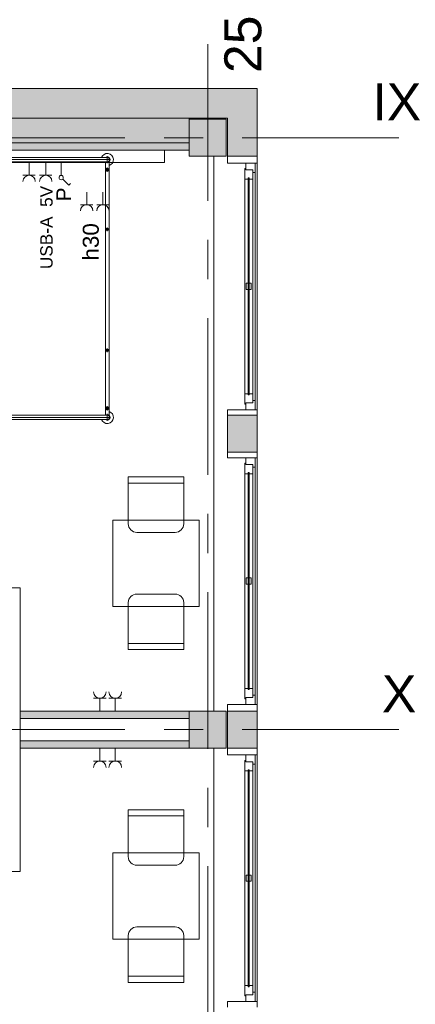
# Model space of a CAD drawing. Header units: centimetres. Extents: x -2424 to 1783, y 5 to 2907.
# Tile 94 of 94: x 1035 to 1356, y 2106 to 2904. Entities that reach past the tile are written whole.
import ezdxf

# ---------------------------------------------------------------- set-up
doc = ezdxf.new("R2010")
doc.units = ezdxf.units.CM
doc.linetypes.add('Oś', pattern=[222.25, 127, -31.75, 31.75, -31.75])
for name, color, linetype, lineweight in [('A-ANNO-NOTE', 131, 'Continuous', 9), ('A-GLAZ', 151, 'Continuous', 13), ('A-WALL', 113, 'Continuous', 13), ('A-WALL-FNSH', 113, 'Continuous', 13), ('E-ELEC-EQPM', 71, 'Continuous', 9), ('I-FURN', 30, 'Continuous', 9), ('Q-SPCQ', 91, 'Continuous', 9), ('S-COLS', 52, 'Continuous', 13), ('S-GRID', 1, 'Continuous', 13), ('S-GRID-IDEN', 1, 'Continuous', 13)]:
    doc.layers.add(name, color=color, linetype=linetype, lineweight=lineweight)
doc.layers.add('A-WALL-PATT', color=111, linetype='Continuous', lineweight=13, plot=False)
doc.styles.add('Arial_4', font='arial.ttf', dxfattribs={"height": 10})
doc.styles.add('Arial_5', font='arial.ttf', dxfattribs={"height": 12})
doc.styles.add('Arial_6', font='arial.ttf', dxfattribs={"height": 13})
doc.styles.add('Arial_7', font='arial.ttf', dxfattribs={"height": 30})

msp = doc.modelspace()

# ---------------------------------------------------------------- hatches: boundary and pattern name
at = {"layer": 'S-COLS', "lineweight": 9}
for points in [[(1202.38, 2793.33), (1202.38, 2823.33), (1172.38, 2823.33), (1172.38, 2793.33)], [(1202.38, 2313.33), (1202.38, 2343.33), (1172.38, 2343.33), (1172.38, 2313.33)]]:
    msp.add_hatch(color=251, dxfattribs=at).paths.add_polyline_path(points, flags=0)

# ---------------------------------------------------------------- linework, layer by layer
at = {"layer": 'A-GLAZ', "color": 251, "lineweight": 9}
for p, q in [((1225.88, 2787.83), (1218.38, 2787.83)), ((1218.38, 2787.83), (1218.38, 2782.33)), ((1225.88, 2780.33), (1225.88, 2787.83)), ((1225.88, 2787.83), (1225.88, 2587.83)), ((1218.38, 2783.33), (1217.38, 2783.33)), ((1217.38, 2783.33), (1217.38, 2774.83)), ((1218.38, 2782.33), (1218.38, 2783.33)), ((1223.88, 2782.33), (1218.38, 2782.33)), ((1218.38, 2782.33), (1223.88, 2782.33)), ((1223.88, 2774.83), (1223.88, 2782.33)), ((1223.88, 2782.33), (1223.88, 2780.33)), ((1223.88, 2780.33), (1225.88, 2780.33)), ((1225.88, 2595.33), (1225.88, 2780.33)), ((1217.38, 2774.83), (1220.13, 2774.83)), ((1217.38, 2600.83), (1217.38, 2774.83)), ((1220.13, 2775.83), (1220.13, 2599.83)), ((1221.13, 2775.83), (1220.13, 2775.83)), ((1220.13, 2774.83), (1220.13, 2775.83)), ((1220.13, 2775.83), (1221.13, 2775.83)), ((1221.13, 2599.83), (1221.13, 2775.83)), ((1221.13, 2775.83), (1221.13, 2774.83)), ((1221.13, 2774.83), (1223.88, 2774.83)), ((1223.88, 2600.83), (1223.88, 2774.83)), ((1218.63, 2690.33), (1218.63, 2685.33)), ((1222.63, 2690.33), (1218.63, 2690.33)), ((1218.63, 2685.33), (1222.63, 2685.33)), ((1222.63, 2685.33), (1222.63, 2690.33)), ((1220.13, 2600.83), (1217.38, 2600.83)), ((1217.38, 2600.83), (1217.38, 2592.33)), ((1220.13, 2599.83), (1220.13, 2600.83)), ((1220.13, 2599.83), (1221.13, 2599.83)), ((1221.13, 2599.83), (1220.13, 2599.83)), ((1223.88, 2600.83), (1221.13, 2600.83)), ((1221.13, 2600.83), (1221.13, 2599.83)), ((1223.88, 2593.33), (1223.88, 2600.83)), ((1217.38, 2592.33), (1218.38, 2592.33)), ((1218.38, 2592.33), (1218.38, 2593.33)), ((1218.38, 2593.33), (1223.88, 2593.33)), ((1223.88, 2593.33), (1218.38, 2593.33)), ((1218.38, 2593.33), (1218.38, 2587.83)), ((1218.38, 2587.83), (1225.88, 2587.83)), ((1225.88, 2595.33), (1223.88, 2595.33)), ((1223.88, 2595.33), (1223.88, 2593.33)), ((1225.88, 2587.83), (1225.88, 2595.33)), ((1225.88, 2548.83), (1218.38, 2548.83)), ((1218.38, 2548.83), (1218.38, 2543.33)), ((1225.88, 2541.33), (1225.88, 2548.83)), ((1225.88, 2548.83), (1225.88, 2348.83)), ((1218.38, 2544.33), (1217.38, 2544.33)), ((1217.38, 2544.33), (1217.38, 2535.83)), ((1218.38, 2543.33), (1218.38, 2544.33)), ((1223.88, 2543.33), (1218.38, 2543.33)), ((1218.38, 2543.33), (1223.88, 2543.33)), ((1223.88, 2535.83), (1223.88, 2543.33)), ((1223.88, 2543.33), (1223.88, 2541.33)), ((1223.88, 2541.33), (1225.88, 2541.33)), ((1225.88, 2356.33), (1225.88, 2541.33)), ((1217.38, 2535.83), (1220.13, 2535.83)), ((1217.38, 2361.83), (1217.38, 2535.83)), ((1220.13, 2536.83), (1220.13, 2360.83)), ((1221.13, 2536.83), (1220.13, 2536.83)), ((1220.13, 2535.83), (1220.13, 2536.83)), ((1220.13, 2536.83), (1221.13, 2536.83)), ((1221.13, 2360.83), (1221.13, 2536.83)), ((1221.13, 2536.83), (1221.13, 2535.83)), ((1221.13, 2535.83), (1223.88, 2535.83)), ((1223.88, 2361.83), (1223.88, 2535.83)), ((1218.63, 2451.33), (1218.63, 2446.33)), ((1222.63, 2451.33), (1218.63, 2451.33)), ((1218.63, 2446.33), (1222.63, 2446.33)), ((1222.63, 2446.33), (1222.63, 2451.33)), ((1220.13, 2361.83), (1217.38, 2361.83)), ((1217.38, 2361.83), (1217.38, 2353.33)), ((1220.13, 2360.83), (1220.13, 2361.83)), ((1220.13, 2360.83), (1221.13, 2360.83)), ((1221.13, 2360.83), (1220.13, 2360.83)), ((1223.88, 2361.83), (1221.13, 2361.83)), ((1221.13, 2361.83), (1221.13, 2360.83)), ((1223.88, 2354.33), (1223.88, 2361.83)), ((1225.88, 2356.33), (1223.88, 2356.33)), ((1223.88, 2356.33), (1223.88, 2354.33)), ((1225.88, 2348.83), (1225.88, 2356.33)), ((1217.38, 2353.33), (1218.38, 2353.33)), ((1218.38, 2353.33), (1218.38, 2354.33)), ((1218.38, 2354.33), (1223.88, 2354.33)), ((1223.88, 2354.33), (1218.38, 2354.33)), ((1218.38, 2354.33), (1218.38, 2348.83)), ((1218.38, 2348.83), (1225.88, 2348.83)), ((1217.38, 2303.33), (1218.38, 2303.33)), ((1217.38, 2294.83), (1217.38, 2303.33)), ((1218.38, 2307.83), (1225.88, 2307.83)), ((1218.38, 2302.33), (1218.38, 2307.83)), ((1218.38, 2303.33), (1218.38, 2302.33)), ((1218.38, 2302.33), (1223.88, 2302.33)), ((1223.88, 2302.33), (1218.38, 2302.33)), ((1223.88, 2302.33), (1223.88, 2294.83)), ((1223.88, 2300.33), (1223.88, 2302.33)), ((1225.88, 2300.33), (1223.88, 2300.33)), ((1225.88, 2307.83), (1225.88, 2300.33)), ((1225.88, 2107.83), (1225.88, 2307.83)), ((1225.88, 2300.33), (1225.88, 2115.33)), ((1220.13, 2294.83), (1217.38, 2294.83)), ((1217.38, 2294.83), (1217.38, 2120.83)), ((1220.13, 2295.83), (1221.13, 2295.83)), ((1220.13, 2119.83), (1220.13, 2295.83)), ((1220.13, 2295.83), (1220.13, 2294.83)), ((1221.13, 2295.83), (1220.13, 2295.83)), ((1221.13, 2295.83), (1221.13, 2119.83)), ((1221.13, 2294.83), (1221.13, 2295.83)), ((1223.88, 2294.83), (1221.13, 2294.83)), ((1223.88, 2294.83), (1223.88, 2120.83)), ((1218.63, 2210.33), (1222.63, 2210.33)), ((1218.63, 2205.33), (1218.63, 2210.33)), ((1222.63, 2205.33), (1218.63, 2205.33)), ((1222.63, 2210.33), (1222.63, 2205.33)), ((1217.38, 2112.33), (1217.38, 2120.83)), ((1217.38, 2120.83), (1220.13, 2120.83)), ((1220.13, 2120.83), (1220.13, 2119.83)), ((1221.13, 2119.83), (1220.13, 2119.83)), ((1220.13, 2119.83), (1221.13, 2119.83)), ((1221.13, 2120.83), (1223.88, 2120.83)), ((1221.13, 2119.83), (1221.13, 2120.83)), ((1223.88, 2120.83), (1223.88, 2113.33)), ((1218.38, 2112.33), (1217.38, 2112.33)), ((1218.38, 2113.33), (1218.38, 2112.33)), ((1223.88, 2113.33), (1218.38, 2113.33)), ((1218.38, 2107.83), (1218.38, 2113.33)), ((1218.38, 2113.33), (1223.88, 2113.33)), ((1223.88, 2115.33), (1225.88, 2115.33)), ((1223.88, 2113.33), (1223.88, 2115.33)), ((1225.88, 2115.33), (1225.88, 2107.83)), ((1225.88, 2107.83), (1218.38, 2107.83))]:
    msp.add_line(p, q, dxfattribs=at)
at = {"layer": 'A-WALL', "color": 251, "lineweight": 9}
for p, q in [((1227.38, 2848.33), (507.38, 2848.33)), ((1227.38, 2793.33), (1227.38, 2848.33)), ((542.38, 2824.33), (1203.38, 2824.33)), ((1172.38, 2823.33), (1172.38, 2824.33)), ((1192.38, 2823.33), (1192.38, 2824.33)), ((1203.38, 2824.33), (1203.38, 2793.33)), ((602.38, 2804.33), (1172.38, 2804.33)), ((602.38, 2798.33), (1172.38, 2798.33)), ((1192.38, 2343.33), (1192.38, 2793.33)), ((1203.38, 2793.33), (1227.38, 2793.33)), ((1203.38, 2793.33), (1203.38, 2787.83)), ((1203.38, 2787.83), (1218.38, 2787.83)), ((1225.88, 2787.83), (1227.38, 2787.83)), ((1227.38, 2787.83), (1227.38, 2793.33)), ((1227.38, 2787.83), (1227.38, 2587.83)), ((1218.38, 2587.83), (1203.38, 2587.83)), ((1203.38, 2587.83), (1203.38, 2583.33)), ((1227.38, 2587.83), (1225.88, 2587.83)), ((1227.38, 2583.33), (1227.38, 2587.83)), ((1203.38, 2583.33), (1203.38, 2553.33)), ((1227.38, 2583.33), (1203.38, 2583.33)), ((1227.38, 2553.33), (1227.38, 2583.33)), ((1203.38, 2553.33), (1227.38, 2553.33)), ((1203.38, 2553.33), (1203.38, 2548.83)), ((1203.38, 2548.83), (1218.38, 2548.83)), ((1225.88, 2548.83), (1227.38, 2548.83)), ((1227.38, 2548.83), (1227.38, 2553.33)), ((1227.38, 2548.83), (1227.38, 2348.83)), ((1218.38, 2348.83), (1203.38, 2348.83)), ((1203.38, 2348.83), (1203.38, 2343.33)), ((1227.38, 2348.83), (1225.88, 2348.83)), ((1227.38, 2343.33), (1227.38, 2348.83)), ((1172.38, 2343.33), (1035.38, 2343.33)), ((1035.38, 2343.33), (1035.38, 2337.33)), ((1035.38, 2337.33), (1035.38, 2343.33)), ((1203.38, 2343.33), (1203.38, 2313.33)), ((1227.38, 2343.33), (1203.38, 2343.33)), ((1227.38, 2313.33), (1227.38, 2343.33)), ((1035.38, 2337.33), (1172.38, 2337.33)), ((1172.38, 2319.33), (1035.38, 2319.33)), ((1035.38, 2319.33), (1035.38, 2313.33)), ((1035.38, 2313.33), (1172.38, 2313.33)), ((1192.38, 1863.33), (1192.38, 2313.33)), ((1203.38, 2313.33), (1227.38, 2313.33)), ((1203.38, 2313.33), (1203.38, 2307.83)), ((1227.38, 2307.83), (1227.38, 2313.33)), ((1203.38, 2307.83), (1218.38, 2307.83)), ((1225.88, 2307.83), (1227.38, 2307.83)), ((1227.38, 2307.83), (1227.38, 2107.83)), ((1218.38, 2107.83), (1203.38, 2107.83)), ((1203.38, 2107.83), (1203.38, 2103.33)), ((1227.38, 2107.83), (1225.88, 2107.83)), ((1227.38, 2103.33), (1227.38, 2107.83))]:
    msp.add_line(p, q, dxfattribs=at)
at = {"layer": 'A-WALL-FNSH', "color": 251, "lineweight": 9}
for p, q in [((1035.38, 2443.33), (1000.88, 2443.33)), ((1035.38, 2343.33), (1035.38, 2443.33)), ((1035.38, 2319.33), (1035.38, 2337.33)), ((1035.38, 2213.33), (1035.38, 2313.33)), ((957.88, 2213.33), (1035.38, 2213.33))]:
    msp.add_line(p, q, dxfattribs=at)
at = {"layer": 'A-WALL-PATT', "color": 251, "linetype": 'Continuous', "lineweight": 9, "extrusion": (0, 0, -1)}
for points in [[(-507.38, 2824.33), (-1227.38, 2848.33), (-507.38, 2848.33)], [(-1227.38, 2848.33), (-507.38, 2824.33), (-1203.38, 2824.33)], [(-1227.38, 2848.33), (-1203.38, 2824.33), (-1227.38, 2824.33)], [(-602.38, 2804.33), (-1172.38, 2824.33), (-602.38, 2824.33)], [(-1172.38, 2824.33), (-602.38, 2804.33), (-736.45, 2804.33)], [(-1172.38, 2824.33), (-736.45, 2804.33), (-1172.38, 2804.33)], [(-1203.38, 2793.33), (-1227.38, 2824.33), (-1203.38, 2824.33)], [(-1227.38, 2824.33), (-1203.38, 2793.33), (-1227.38, 2793.33)], [(-1172.38, 2798.33), (-602.38, 2804.33), (-602.38, 2798.33)], [(-602.38, 2804.33), (-1172.38, 2798.33), (-1172.38, 2804.33)], [(-1203.38, 2553.33), (-1227.38, 2583.33), (-1203.38, 2583.33)], [(-1227.38, 2583.33), (-1203.38, 2553.33), (-1227.38, 2553.33)], [(-1100.36, 2337.33), (-1035.38, 2343.33), (-1035.38, 2337.33)], [(-1035.38, 2343.33), (-1100.36, 2337.33), (-1172.38, 2343.33)], [(-1172.38, 2343.33), (-1100.36, 2337.33), (-1172.38, 2337.33)], [(-1203.38, 2313.33), (-1227.38, 2343.33), (-1203.38, 2343.33)], [(-1227.38, 2343.33), (-1203.38, 2313.33), (-1227.38, 2313.33)], [(-1100.36, 2313.33), (-1035.38, 2319.33), (-1035.38, 2313.33)], [(-1035.38, 2319.33), (-1100.36, 2313.33), (-1172.38, 2319.33)], [(-1172.38, 2319.33), (-1100.36, 2313.33), (-1172.38, 2313.33)]]:
    msp.add_solid(points, dxfattribs=at)
at = {"layer": 'E-ELEC-EQPM', "color": 251, "lineweight": 9}
for p, q in [((1094.8, 2353.83), (1104.96, 2353.83)), ((1099.88, 2353.83), (1099.88, 2343.33)), ((1107.3, 2353.83), (1117.46, 2353.83)), ((1112.38, 2353.83), (1112.38, 2343.33)), ((1099.88, 2302.83), (1099.88, 2313.33)), ((1112.38, 2302.83), (1112.38, 2313.33)), ((1094.8, 2302.83), (1104.96, 2302.83)), ((1107.3, 2302.83), (1117.46, 2302.83))]:
    msp.add_line(p, q, dxfattribs=at)
for centre, start, end in [((1099.88, 2358.91), 180, 0), ((1112.38, 2358.91), 180, 0), ((1099.88, 2297.75), 0, 180), ((1112.38, 2297.75), 0, 180)]:
    msp.add_arc(centre, 5.08, start, end, dxfattribs=at)
at = {"layer": 'I-FURN', "color": 251, "lineweight": 9}
for p, q in [((1108.6, 2790.63), (1016.65, 2790.63)), ((1105.88, 2792.33), (1019.38, 2792.33)), ((1105.88, 2788.93), (1019.38, 2788.93)), ((1104.38, 2583.33), (1104.38, 2788.98)), ((1105.88, 2787.9), (1105.88, 2793.35)), ((1107.38, 2788.98), (1107.38, 2583.27)), ((1107.63, 2782.48), (1104.13, 2782.48)), ((1105.88, 2780.73), (1105.88, 2784.23)), ((1107.38, 2734.07), (1104.38, 2734.07)), ((1105.88, 2735.57), (1105.88, 2732.57)), ((1107.38, 2636.07), (1104.38, 2636.07)), ((1105.88, 2637.57), (1105.88, 2634.57)), ((1107.63, 2588.95), (1104.13, 2588.95)), ((1105.88, 2590.7), (1105.88, 2587.2)), ((1016.65, 2581.63), (1108.6, 2581.63)), ((1105.88, 2583.33), (1019.38, 2583.33)), ((1105.88, 2579.93), (1019.38, 2579.93)), ((1105.88, 2584.35), (1105.88, 2578.9)), ((1122.98, 2533.33), (1122.98, 2495.33)), ((1167.98, 2533.33), (1122.98, 2533.33)), ((1167.98, 2495.33), (1167.98, 2533.33)), ((1167.98, 2528.33), (1122.98, 2528.33)), ((1110.48, 2498.33), (1110.48, 2428.33)), ((1180.48, 2498.33), (1110.48, 2498.33)), ((1180.48, 2428.33), (1180.48, 2498.33)), ((1129.98, 2488.33), (1160.98, 2488.33)), ((1129.98, 2438.33), (1160.98, 2438.33)), ((1110.48, 2428.33), (1180.48, 2428.33)), ((1122.98, 2393.33), (1122.98, 2431.33)), ((1167.98, 2431.33), (1167.98, 2393.33)), ((1167.98, 2398.33), (1122.98, 2398.33)), ((1167.98, 2393.33), (1122.98, 2393.33)), ((1122.98, 2263.33), (1122.98, 2225.33)), ((1167.98, 2263.33), (1122.98, 2263.33)), ((1167.98, 2225.33), (1167.98, 2263.33)), ((1167.98, 2258.33), (1122.98, 2258.33)), ((1110.48, 2228.33), (1180.48, 2228.33)), ((1110.48, 2158.33), (1110.48, 2228.33)), ((1180.48, 2228.33), (1180.48, 2158.33)), ((1129.98, 2218.33), (1160.98, 2218.33)), ((1129.98, 2168.33), (1160.98, 2168.33)), ((1180.48, 2158.33), (1110.48, 2158.33)), ((1122.98, 2123.33), (1122.98, 2161.33)), ((1167.98, 2161.33), (1167.98, 2123.33)), ((1167.98, 2128.33), (1122.98, 2128.33)), ((1167.98, 2123.33), (1122.98, 2123.33))]:
    msp.add_line(p, q, dxfattribs=at)
for centre, radius in [((1105.88, 2782.48), 1.25), ((1105.88, 2782.48), 0.8), ((1105.88, 2734.07), 1), ((1105.88, 2636.07), 1), ((1105.88, 2588.95), 1.25), ((1105.88, 2588.95), 0.8)]:
    msp.add_circle(centre, radius, dxfattribs=at)
for centre, radius, start, end in [((1105.88, 2790.63), 5, 287.4576, 160.12313), ((1105.88, 2790.63), 2.23, 227.61126, 130.1779), ((1105.88, 2790.63), 1.93, 242.02067, 117.97933), ((1105.88, 2790.63), 1.7, 270, 90), ((1105.88, 2581.63), 5, 199.87687, 72.5424), ((1105.88, 2581.63), 2.23, 229.8221, 130.1779), ((1105.88, 2581.63), 1.93, 242.02067, 117.97933), ((1105.88, 2581.63), 1.7, 270, 90), ((1129.98, 2495.33), 7, 180, 270), ((1160.98, 2495.33), 7, 270, 0), ((1129.98, 2431.33), 7, 90, 180), ((1160.98, 2431.33), 7, 0, 90), ((1129.98, 2225.33), 7, 180, 270), ((1160.98, 2225.33), 7, 270, 0), ((1129.98, 2161.33), 7, 90, 180), ((1160.98, 2161.33), 7, 0, 90)]:
    msp.add_arc(centre, radius, start, end, dxfattribs=at)
at = {"layer": 'Q-SPCQ', "color": 251, "lineweight": 9}
for p, q in [((1152.38, 2798.33), (1152.38, 2788.33)), ((1152.38, 2788.33), (812.38, 2788.33)), ((1042.55, 2777.99), (1042.55, 2788.33)), ((1056.01, 2777.99), (1056.01, 2788.33)), ((1068.52, 2788.33), (1068.52, 2777.83)), ((1047.55, 2777.99), (1037.55, 2777.99)), ((1061.01, 2777.99), (1051.01, 2777.99)), ((1069.75, 2774.84), (1074.7, 2769.9)), ((1074.7, 2769.9), (1076.01, 2771.21)), ((1089.21, 2753.99), (1089.21, 2764.33)), ((1102.38, 2753.99), (1102.38, 2764.33)), ((1094.21, 2753.99), (1084.21, 2753.99)), ((1107.38, 2753.99), (1097.38, 2753.99))]:
    msp.add_line(p, q, dxfattribs=at)
msp.add_circle((1068.52, 2776.08), 1.75, dxfattribs=at)
for centre in [(1042.55, 2772.99), (1056.01, 2772.99), (1089.21, 2748.99), (1102.38, 2748.99)]:
    msp.add_arc(centre, 5, 0, 180, dxfattribs=at)
at = {"layer": 'S-COLS', "color": 251, "lineweight": 9}
for p, q in [((1172.38, 2793.33), (1172.38, 2823.33)), ((1172.38, 2823.33), (1202.38, 2823.33)), ((1202.38, 2823.33), (1202.38, 2793.33)), ((1202.38, 2793.33), (1172.38, 2793.33)), ((1172.38, 2313.33), (1172.38, 2343.33)), ((1172.38, 2343.33), (1202.38, 2343.33)), ((1202.38, 2343.33), (1202.38, 2313.33)), ((1202.38, 2313.33), (1172.38, 2313.33))]:
    msp.add_line(p, q, dxfattribs=at)
at = {"layer": 'S-GRID', "color": 251, "linetype": 'Oś', "lineweight": 9}
for p, q in [((1187.38, 2884.27), (1187.38, 27.13)), ((1342.46, 2808.33), (-1368.76, 2808.33)), ((1342.46, 2328.33), (-1368.76, 2328.33))]:
    msp.add_line(p, q, dxfattribs=at)

# ---------------------------------------------------------------- texts
at = {"layer": 'A-ANNO-NOTE', "color": 251, "lineweight": 9}
for s, height, style, p in [('USB-A  5V', 10, 'Arial_4', (1061.58, 2701.85)), ('P', 12, 'Arial_5', (1076.63, 2756.87)), ('h30', 13, 'Arial_6', (1099.02, 2708.78))]:
    msp.add_text(s, height=height, rotation=90, dxfattribs=dict(at, style=style)).set_placement(p)
at = {"layer": 'S-GRID-IDEN', "color": 251, "lineweight": 9, "style": 'Arial_7'}
msp.add_text('25', height=30, rotation=90, dxfattribs=at).set_placement((1230.88, 2860.88))
for s, p in [('IX', (1320.99, 2822.39)), ('X', (1328.67, 2342.39))]:
    msp.add_text(s, height=30, dxfattribs=at).set_placement(p)

doc.saveas('drawing.dxf')
